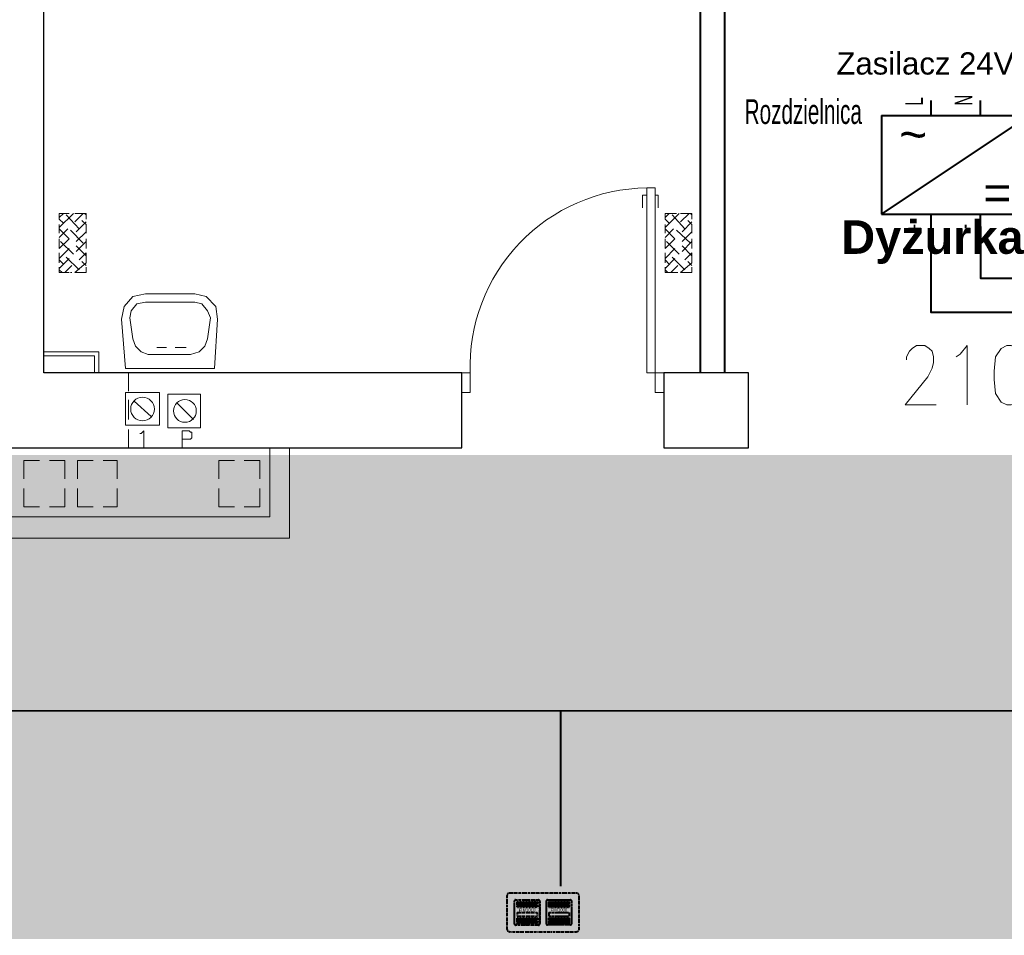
# Model space of a CAD drawing. Header units: millimetres. Extents: x 1 to 17496, y 1 to 30809.
# Tile 197 of 256: x 10681 to 11268, y 21454 to 22000. Entities that reach past the tile are written whole.
import ezdxf
from ezdxf.enums import TextEntityAlignment as Align

# ---------------------------------------------------------------- set-up
doc = ezdxf.new("R2010")
doc.units = ezdxf.units.MM
doc.linetypes.add('BORDER', pattern=[1.75, 0.5, -0.25, 0.5, -0.25, 0, -0.25])
doc.linetypes.add('CENTER', pattern=[2, 1.25, -0.25, 0.25, -0.25])
for name, color, linetype, lineweight in [('0_Przyz_FIM1100', 1, 'BORDER', 40), ('0_Przyz_FIM1200', 1, 'CENTER', 40), ('0_Przyz_instalacja do central', 1, 'Continuous', 40), ('0_Przyz_opisy pom', 255, 'CENTER', 40), ('0_Przyz_Ramka x4', 1, 'BORDER', 40), ('0_Przyz_zasilacz', 30, 'Continuous', 40), ('2DE_TXTFUN', 41, 'Continuous', 18), ('2DE_TXTLNK', 171, 'Continuous', 18), ('2DE_TXTOTH', 41, 'Continuous', 18), ('2DE_TXTPFN', 151, 'Continuous', 18), ('N_SSP_ewakuacja', 4, 'CENTER', 40)]:
    doc.layers.add(name, color=color, linetype=linetype, lineweight=lineweight)
for name, color, linetype in [('2DE_TXTMARK', 41, 'Continuous'), ('2DE_TXTNUM', 11, 'Continuous'), ('2DE_TXTPIN', 131, 'Continuous'), ('CP_UCSSPEC', 7, 'Continuous'), ('PDF _Geometria', 7, 'Continuous')]:
    doc.layers.add(name, color=color, linetype=linetype)
doc.layers.get('CP_UCSSPEC').off()
doc.styles.add('arial', font='arialbd.ttf')
doc.styles.add('CP_ATTR', font='ARIAL.TTF')
doc.styles.add('CP_DESC', font='arial.ttf')
doc.styles.add('CP_ELATT', font='ARIAL.TTF')
doc.styles.add('CP_ELATT_IT', font='ARIAL.TTF', dxfattribs={"oblique": 15})

# ---------------------------------------------------------------- blocks, each defined once
blk = doc.blocks.new('2de_abb_sig_046_18mvjo')
blk.add_lwpolyline([(0, 40), (0, 0, 0.414214), (1.5, -1.5), (21.5, -1.5, 0.414214), (23, 0), (23, 40, 0.414214), (21.5, 41.5), (1.5, 41.5, 0.414214)], format="xyb", close=True)
at = {"flags": 128}
for points in [[(4, 22.6), (4, 36.4)], [(4.6, 37), (18.4, 37)], [(19, 36.4), (19, 22.6)], [(18.4, 22), (4.6, 22)], [(4.6, 18), (18.4, 18)], [(4, 3.6), (4, 17.4)], [(19, 17.4), (19, 3.6)], [(18.4, 3), (4.6, 3)]]:
    blk.add_lwpolyline(points, dxfattribs=at)
for centre, start, end in [((4.6, 36.4), 90, 180), ((18.4, 36.4), 0, 90), ((4.6, 22.6), 180, 270), ((4.6, 17.4), 90, 180), ((18.4, 22.6), 270, 0), ((18.4, 17.4), 0, 90), ((4.6, 3.6), 180, 270), ((18.4, 3.6), 270, 0)]:
    blk.add_arc(centre, 0.6, start, end)
at = {"linetype": 'Continuous', "style": 'CP_ATTR', "flags": 9}
for tag in ['NAME', 'ARTICLE', 'MARK2', 'OTHER1', 'PRODUCT-TYPE', 'ORDER-NO', 'PRODUCER', 'VOLTAGE', 'CURRENT', 'POWER', 'CHARACTER', 'IP', 'OTHER', 'LINK', 'WEIGHT', 'NUMBER', 'GROUP', 'FUNCTION', 'EL-STATUS']:
    blk.add_attdef(tag, text='', height=0.00005, dxfattribs=at).set_placement((0, 0), align=Align.MIDDLE_LEFT)
at = {"layer": '2DE_TXTMARK', "linetype": 'ByBlock', "style": 'CP_ATTR', "width": 0.8, "flags": 8}
blk.add_attdef('MARK1', text='', height=1.8, dxfattribs=at).set_placement((11.5, 47), align=Align.CENTER)
at = {"layer": '2DE_TXTNUM', "style": 'CP_ELATT', "width": 0.8}
blk.add_attdef('TAG', text='', height=2.5, dxfattribs=at).set_placement((11.5, 43), align=Align.CENTER)
blk = doc.blocks.new('2de_abb_sig_007_fzx2ohn')
blk.add_hatch(color=10).paths.add_polyline_path([(1.5, -2.25), (13.5, -2.25), (13.5, 0), (1.5, 0)])
at = {"color": 10}
for p, q in [((1.5, 0), (13.5, 0)), ((1.5, 0), (1.5, -2.25)), ((13.5, 0), (13.5, -2.25)), ((1.5, -2.25), (13.5, -2.25))]:
    blk.add_line(p, q, dxfattribs=at)
at = {"flags": 128}
for points in [[(0, -6.9), (0, 6.9)], [(0.6, 7.5), (14.4, 7.5)], [(15, 6.9), (15, -6.9)], [(14.4, -7.5), (0.6, -7.5)]]:
    blk.add_lwpolyline(points, dxfattribs=at)
for points in [[(1.5, 3.38), (1.5, 6.38)], [(1.95, 6.38), (1.95, 3.38)], [(2.4, 3.38), (2.4, 6.38)], [(2.85, 6.38), (2.85, 3.38)], [(3.3, 3.38), (3.3, 6.38)], [(3.75, 6.38), (3.75, 3.38)], [(4.2, 3.38), (4.2, 6.38)], [(4.65, 6.38), (4.65, 3.38)], [(5.1, 3.38), (5.1, 6.38)], [(5.55, 6.38), (5.55, 3.38)], [(6, 3.38), (6, 6.38)], [(6.45, 6.38), (6.45, 3.38)], [(6.9, 3.38), (6.9, 6.38)], [(7.35, 6.38), (7.35, 3.38)], [(7.8, 3.38), (7.8, 6.38)], [(8.25, 6.38), (8.25, 3.38)], [(8.7, 3.38), (8.7, 6.38)], [(9.15, 6.38), (9.15, 3.38)], [(9.6, 3.38), (9.6, 6.38)], [(10.05, 6.38), (10.05, 3.38)], [(10.5, 3.38), (10.5, 6.38)], [(10.95, 6.38), (10.95, 3.38)], [(11.4, 3.38), (11.4, 6.38)], [(11.85, 6.38), (11.85, 3.38)], [(12.3, 3.38), (12.3, 6.38)], [(12.75, 6.38), (12.75, 3.38)], [(13.2, 3.38), (13.2, 6.38)], [(13.65, 6.38), (13.65, 3.38)], [(1.5, -6.38), (1.5, -3.38)], [(1.95, -3.38), (1.95, -6.38)], [(2.4, -6.38), (2.4, -3.38)], [(2.85, -3.38), (2.85, -6.38)], [(3.3, -6.38), (3.3, -3.38)], [(3.75, -3.38), (3.75, -6.38)], [(4.2, -6.38), (4.2, -3.38)], [(4.65, -3.38), (4.65, -6.38)], [(5.1, -6.38), (5.1, -3.38)], [(5.55, -3.38), (5.55, -6.38)], [(6, -6.38), (6, -3.38)], [(6.45, -3.38), (6.45, -6.38)], [(6.9, -6.38), (6.9, -3.38)], [(7.35, -3.38), (7.35, -6.38)], [(7.8, -6.38), (7.8, -3.38)], [(8.25, -3.38), (8.25, -6.38)], [(8.7, -6.38), (8.7, -3.38)], [(9.15, -3.38), (9.15, -6.38)], [(9.6, -6.38), (9.6, -3.38)], [(10.05, -3.38), (10.05, -6.38)], [(10.5, -6.38), (10.5, -3.38)], [(10.95, -3.38), (10.95, -6.38)], [(11.4, -6.38), (11.4, -3.38)], [(11.85, -3.38), (11.85, -6.38)], [(12.3, -6.38), (12.3, -3.38)], [(12.75, -3.38), (12.75, -6.38)], [(13.2, -6.38), (13.2, -3.38)], [(13.65, -3.38), (13.65, -6.38)]]:
    blk.add_lwpolyline(points)
for centre, radius, start, end in [((0.6, 6.9), 0.6, 90, 180), ((1.73, 6.38), 0.225, 0, 180), ((2.63, 6.38), 0.225, 0, 180), ((3.53, 6.38), 0.225, 0, 180), ((4.43, 6.38), 0.225, 0, 180), ((5.33, 6.38), 0.225, 0, 180), ((6.23, 6.38), 0.225, 0, 180), ((7.13, 6.38), 0.225, 0, 180), ((8.03, 6.38), 0.225, 0, 180), ((8.93, 6.38), 0.225, 0, 180), ((9.83, 6.38), 0.225, 0, 180), ((10.73, 6.38), 0.225, 0, 180), ((11.63, 6.38), 0.225, 0, 180), ((12.53, 6.38), 0.225, 0, 180), ((13.43, 6.38), 0.225, 0, 180), ((14.4, 6.9), 0.6, 0, 90), ((1.73, 3.38), 0.225, 180, 0), ((2.63, 3.38), 0.225, 180, 0), ((3.53, 3.38), 0.225, 180, 0), ((4.43, 3.38), 0.225, 180, 0), ((5.33, 3.38), 0.225, 180, 0), ((6.23, 3.38), 0.225, 180, 0), ((7.13, 3.38), 0.225, 180, 0), ((8.03, 3.38), 0.225, 180, 0), ((8.93, 3.38), 0.225, 180, 0), ((9.83, 3.38), 0.225, 180, 0), ((10.73, 3.38), 0.225, 180, 0), ((11.63, 3.38), 0.225, 180, 0), ((12.53, 3.38), 0.225, 180, 0), ((13.43, 3.38), 0.225, 180, 0), ((1.73, -3.38), 0.225, 0, 180), ((2.63, -3.38), 0.225, 0, 180), ((3.53, -3.38), 0.225, 0, 180), ((4.43, -3.38), 0.225, 0, 180), ((5.33, -3.38), 0.225, 0, 180), ((6.23, -3.38), 0.225, 0, 180), ((7.13, -3.38), 0.225, 0, 180), ((8.03, -3.38), 0.225, 0, 180), ((8.93, -3.38), 0.225, 0, 180), ((9.83, -3.38), 0.225, 0, 180), ((10.73, -3.38), 0.225, 0, 180), ((11.63, -3.38), 0.225, 0, 180), ((12.53, -3.38), 0.225, 0, 180), ((13.43, -3.38), 0.225, 0, 180), ((0.6, -6.9), 0.6, 180, 270), ((1.73, -6.38), 0.225, 180, 0), ((2.63, -6.38), 0.225, 180, 0), ((3.53, -6.38), 0.225, 180, 0), ((4.43, -6.38), 0.225, 180, 0), ((5.33, -6.38), 0.225, 180, 0), ((6.23, -6.38), 0.225, 180, 0), ((7.13, -6.38), 0.225, 180, 0), ((8.03, -6.38), 0.225, 180, 0), ((8.93, -6.38), 0.225, 180, 0), ((9.83, -6.38), 0.225, 180, 0), ((10.73, -6.38), 0.225, 180, 0), ((11.63, -6.38), 0.225, 180, 0), ((12.53, -6.38), 0.225, 180, 0), ((13.43, -6.38), 0.225, 180, 0), ((14.4, -6.9), 0.6, 270, 0)]:
    blk.add_arc(centre, radius, start, end)
at = {"linetype": 'Continuous', "style": 'CP_ATTR', "flags": 9}
for tag in ['EL-STATUS', 'FUNCTION', 'GROUP', 'NUMBER', 'WEIGHT', 'LINK', 'OTHER', 'IP', 'CHARACTER', 'POWER', 'CURRENT', 'VOLTAGE', 'PRODUCER', 'ORDER-NO', 'PRODUCT-TYPE', 'OTHER1', 'MARK2', 'ARTICLE', 'NAME']:
    blk.add_attdef(tag, text='', height=0.00005, dxfattribs=at).set_placement((0, -6.9), align=Align.MIDDLE_LEFT)
at = {"layer": '2DE_TXTMARK', "linetype": 'ByBlock', "style": 'CP_ATTR', "width": 0.8, "flags": 8}
blk.add_attdef('MARK1', text='', height=1.8, dxfattribs=at).set_placement((7.5, 1.5), align=Align.MIDDLE_CENTER)
at = {"layer": '2DE_TXTNUM', "style": 'CP_ELATT', "width": 0.8}
blk.add_attdef('TAG', text='', height=2.5, dxfattribs=at).set_placement((7.5, 9), align=Align.CENTER)
blk = doc.blocks.new('2de_abb_sig_005_fzxsvu1')
blk.add_hatch(color=50).paths.add_polyline_path([(1.5, -2.25), (13.5, -2.25), (13.5, 0), (1.5, 0)])
at = {"color": 50}
for p, q in [((1.5, 0), (13.5, 0)), ((1.5, 0), (1.5, -2.25)), ((13.5, 0), (13.5, -2.25)), ((1.5, -2.25), (13.5, -2.25))]:
    blk.add_line(p, q, dxfattribs=at)
at = {"flags": 128}
for points in [[(0, -6.9), (0, 6.9)], [(0.6, 7.5), (14.4, 7.5)], [(15, 6.9), (15, -6.9)], [(14.4, -7.5), (0.6, -7.5)]]:
    blk.add_lwpolyline(points, dxfattribs=at)
for points in [[(1.5, 3.38), (1.5, 6.38)], [(1.95, 6.38), (1.95, 3.38)], [(2.4, 3.38), (2.4, 6.38)], [(2.85, 6.38), (2.85, 3.38)], [(3.3, 3.38), (3.3, 6.38)], [(3.75, 6.38), (3.75, 3.38)], [(4.2, 3.38), (4.2, 6.38)], [(4.65, 6.38), (4.65, 3.38)], [(5.1, 3.38), (5.1, 6.38)], [(5.55, 6.38), (5.55, 3.38)], [(6, 3.38), (6, 6.38)], [(6.45, 6.38), (6.45, 3.38)], [(6.9, 3.38), (6.9, 6.38)], [(7.35, 6.38), (7.35, 3.38)], [(7.8, 3.38), (7.8, 6.38)], [(8.25, 6.38), (8.25, 3.38)], [(8.7, 3.38), (8.7, 6.38)], [(9.15, 6.38), (9.15, 3.38)], [(9.6, 3.38), (9.6, 6.38)], [(10.05, 6.38), (10.05, 3.38)], [(10.5, 3.38), (10.5, 6.38)], [(10.95, 6.38), (10.95, 3.38)], [(11.4, 3.38), (11.4, 6.38)], [(11.85, 6.38), (11.85, 3.38)], [(12.3, 3.38), (12.3, 6.38)], [(12.75, 6.38), (12.75, 3.38)], [(13.2, 3.38), (13.2, 6.38)], [(13.65, 6.38), (13.65, 3.38)], [(1.5, -6.38), (1.5, -3.38)], [(1.95, -3.38), (1.95, -6.38)], [(2.4, -6.38), (2.4, -3.38)], [(2.85, -3.38), (2.85, -6.38)], [(3.3, -6.38), (3.3, -3.38)], [(3.75, -3.38), (3.75, -6.38)], [(4.2, -6.38), (4.2, -3.38)], [(4.65, -3.38), (4.65, -6.38)], [(5.1, -6.38), (5.1, -3.38)], [(5.55, -3.38), (5.55, -6.38)], [(6, -6.38), (6, -3.38)], [(6.45, -3.38), (6.45, -6.38)], [(6.9, -6.38), (6.9, -3.38)], [(7.35, -3.38), (7.35, -6.38)], [(7.8, -6.38), (7.8, -3.38)], [(8.25, -3.38), (8.25, -6.38)], [(8.7, -6.38), (8.7, -3.38)], [(9.15, -3.38), (9.15, -6.38)], [(9.6, -6.38), (9.6, -3.38)], [(10.05, -3.38), (10.05, -6.38)], [(10.5, -6.38), (10.5, -3.38)], [(10.95, -3.38), (10.95, -6.38)], [(11.4, -6.38), (11.4, -3.38)], [(11.85, -3.38), (11.85, -6.38)], [(12.3, -6.38), (12.3, -3.38)], [(12.75, -3.38), (12.75, -6.38)], [(13.2, -6.38), (13.2, -3.38)], [(13.65, -3.38), (13.65, -6.38)]]:
    blk.add_lwpolyline(points)
for centre, radius, start, end in [((0.6, 6.9), 0.6, 90, 180), ((1.73, 6.38), 0.225, 0, 180), ((2.63, 6.38), 0.225, 0, 180), ((3.53, 6.38), 0.225, 0, 180), ((4.43, 6.38), 0.225, 0, 180), ((5.33, 6.38), 0.225, 0, 180), ((6.23, 6.38), 0.225, 0, 180), ((7.13, 6.38), 0.225, 0, 180), ((8.03, 6.38), 0.225, 0, 180), ((8.93, 6.38), 0.225, 0, 180), ((9.83, 6.38), 0.225, 0, 180), ((10.73, 6.38), 0.225, 0, 180), ((11.63, 6.38), 0.225, 0, 180), ((12.53, 6.38), 0.225, 0, 180), ((13.43, 6.38), 0.225, 0, 180), ((14.4, 6.9), 0.6, 0, 90), ((1.73, 3.38), 0.225, 180, 0), ((2.63, 3.38), 0.225, 180, 0), ((3.53, 3.38), 0.225, 180, 0), ((4.43, 3.38), 0.225, 180, 0), ((5.33, 3.38), 0.225, 180, 0), ((6.23, 3.38), 0.225, 180, 0), ((7.13, 3.38), 0.225, 180, 0), ((8.03, 3.38), 0.225, 180, 0), ((8.93, 3.38), 0.225, 180, 0), ((9.83, 3.38), 0.225, 180, 0), ((10.73, 3.38), 0.225, 180, 0), ((11.63, 3.38), 0.225, 180, 0), ((12.53, 3.38), 0.225, 180, 0), ((13.43, 3.38), 0.225, 180, 0), ((1.73, -3.38), 0.225, 0, 180), ((2.63, -3.38), 0.225, 0, 180), ((3.53, -3.38), 0.225, 0, 180), ((4.43, -3.38), 0.225, 0, 180), ((5.33, -3.38), 0.225, 0, 180), ((6.23, -3.38), 0.225, 0, 180), ((7.13, -3.38), 0.225, 0, 180), ((8.03, -3.38), 0.225, 0, 180), ((8.93, -3.38), 0.225, 0, 180), ((9.83, -3.38), 0.225, 0, 180), ((10.73, -3.38), 0.225, 0, 180), ((11.63, -3.38), 0.225, 0, 180), ((12.53, -3.38), 0.225, 0, 180), ((13.43, -3.38), 0.225, 0, 180), ((0.6, -6.9), 0.6, 180, 270), ((1.73, -6.38), 0.225, 180, 0), ((2.63, -6.38), 0.225, 180, 0), ((3.53, -6.38), 0.225, 180, 0), ((4.43, -6.38), 0.225, 180, 0), ((5.33, -6.38), 0.225, 180, 0), ((6.23, -6.38), 0.225, 180, 0), ((7.13, -6.38), 0.225, 180, 0), ((8.03, -6.38), 0.225, 180, 0), ((8.93, -6.38), 0.225, 180, 0), ((9.83, -6.38), 0.225, 180, 0), ((10.73, -6.38), 0.225, 180, 0), ((11.63, -6.38), 0.225, 180, 0), ((12.53, -6.38), 0.225, 180, 0), ((13.43, -6.38), 0.225, 180, 0), ((14.4, -6.9), 0.6, 270, 0)]:
    blk.add_arc(centre, radius, start, end)
at = {"linetype": 'Continuous', "style": 'CP_ATTR', "flags": 9}
for tag in ['EL-STATUS', 'FUNCTION', 'GROUP', 'NUMBER', 'WEIGHT', 'LINK', 'OTHER', 'IP', 'CHARACTER', 'POWER', 'CURRENT', 'VOLTAGE', 'PRODUCER', 'ORDER-NO', 'PRODUCT-TYPE', 'OTHER1', 'MARK2', 'ARTICLE', 'NAME']:
    blk.add_attdef(tag, text='', height=0.00005, dxfattribs=at).set_placement((0, -6.9), align=Align.MIDDLE_LEFT)
at = {"layer": '2DE_TXTMARK', "linetype": 'ByBlock', "style": 'CP_ATTR', "width": 0.8, "flags": 8}
blk.add_attdef('MARK1', text='', height=1.8, dxfattribs=at).set_placement((7.5, 1.5), align=Align.MIDDLE_CENTER)
at = {"layer": '2DE_TXTNUM', "style": 'CP_ELATT', "width": 0.8}
blk.add_attdef('TAG', text='', height=2.5, dxfattribs=at).set_placement((7.5, 9), align=Align.CENTER)
blk = doc.blocks.new('cp_ucs2d')
at = {"layer": 'Defpoints'}
blk.add_line((0, 0), (0, 0), dxfattribs=at)
blk.add_point((0, 0), dxfattribs=at)
blk = doc.blocks.new('cpelv_abb_WN129A')
for p, q in [((0, -1.5), (0, 0)), ((5, -1.5), (5, 0)), ((-5, -11.5), (10, -1.5)), ((-5, -1.5), (-5, -11.5)), ((-5, -1.5), (10, -1.5)), ((10, -1.5), (10, -11.5)), ((-5, -11.5), (10, -11.5)), ((0, -13), (0, -11.5)), ((5, -13), (5, -11.5))]:
    blk.add_line(p, q)
at = {"layer": 'CP_UCSSPEC', "xscale": 0.1, "yscale": 0.1, "zscale": 0.1}
for p, rotation in [((0, 0), 90), ((5, 0), 90), ((0, -13), 270), ((5, -13), 270)]:
    blk.add_blockref('cp_ucs2d', p, dxfattribs=dict(at, rotation=rotation))
for s, style, p in [('~', 'CP_ATTR', (-1.811, -3.4)), ('=', 'CP_ELATT', (6.71, -9.316))]:
    blk.add_text(s, height=3.5, dxfattribs=dict(style=style)).set_placement(p, align=Align.MIDDLE_CENTER)
at = {"linetype": 'ByBlock', "style": 'CP_ATTR', "flags": 9}
for tag in ['NAME', 'ARTICLE', 'PRODUCT-TYPE', 'ORDER-NO', 'CHARACTER', 'CURRENT', 'VOLTAGE', 'POWER', 'POWER_LOSSES', 'NUMBER_OF_POLES', 'IP', 'OTHER', 'NUMBER', 'GROUP', 'PRODUCER']:
    blk.add_attdef(tag, text='', height=0.00005, dxfattribs=at).set_placement((1.111, -7.736), align=Align.MIDDLE_LEFT)
at = {"layer": '2DE_TXTFUN', "linetype": 'ByBlock', "style": 'CP_ELATT', "width": 0.6, "flags": 8}
blk.add_attdef('FUNCTION', (12, -12.863), '', height=1.8, dxfattribs=at)
at = {"layer": '2DE_TXTLNK', "linetype": 'ByBlock', "style": 'CP_ELATT_IT', "oblique": 15, "width": 0.6, "flags": 8}
blk.add_attdef('LINK', text='', height=2.5, dxfattribs=at).set_placement((-7, -11.363), align=Align.RIGHT)
at = {"layer": '2DE_TXTMARK', "linetype": 'ByBlock', "style": 'CP_ELATT', "width": 0.6, "flags": 8}
for tag, p in [('MARK1', (12, -3.863)), ('MARK2', (12, -6.863)), ('MARK3', (12, -9.863))]:
    blk.add_attdef(tag, p, '', height=1.8, dxfattribs=at)
at = {"layer": '2DE_TXTNUM', "linetype": 'ByBlock', "style": 'CP_ELATT', "width": 0.6, "flags": 8}
blk.add_attdef('TAG', text='', height=2.5, dxfattribs=at).set_placement((-7, -2.363), align=Align.RIGHT)
at = {"layer": '2DE_TXTOTH', "linetype": 'ByBlock', "style": 'CP_ELATT', "width": 0.6, "flags": 8}
blk.add_attdef('TEXT_01', (12, -15.863), '', height=1.8, dxfattribs=at)
at = {"layer": '2DE_TXTPFN', "linetype": 'ByBlock', "style": 'CP_ELATT', "width": 0.6, "flags": 8}
for tag, p in [('CF1', (0.5, 0.5)), ('CF2', (5.5, 0.5))]:
    blk.add_attdef(tag, p, '', height=1.8, dxfattribs=at)
for tag, p in [('CF3', (0.5, -13.5)), ('CF4', (5.5, -13.5))]:
    blk.add_attdef(tag, text='', height=1.8, dxfattribs=at).set_placement(p, align=Align.TOP_LEFT)
at = {"layer": '2DE_TXTPIN', "linetype": 'ByBlock', "style": 'CP_ELATT', "width": 0.6, "flags": 8}
for tag, p in [('CP1', (-0.8, -0.5)), ('CP2', (4.2, -0.5))]:
    blk.add_attdef(tag, p, '', height=1.8, rotation=90, dxfattribs=at)
for tag, p in [('CP3', (-0.8, -12.5)), ('CP4', (4.2, -12.5))]:
    blk.add_attdef(tag, text='', height=1.8, rotation=90, dxfattribs=at).set_placement(p, align=Align.RIGHT)

msp = doc.modelspace()

# ---------------------------------------------------------------- hatches: boundary and pattern name
at = {"layer": 'N_SSP_ewakuacja', "lineweight": 60, "transparency": 33554457}
h = msp.add_hatch(color=51, dxfattribs=at)
h.dxf.hatch_style = 1
h.paths.add_polyline_path([(5438.97, 22700.75), (5436.7, 22686.69), (5436.7, 21954.96), (5458.04, 21954.96), (5458.04, 21107.81), (5178.5, 21107.81), (5178.5, 20881.62), (5426.03, 20881.62), (5426.03, 20657.57), (5735.44, 20657.57), (5735.44, 21323.34), (6228.37, 21323.34), (6228.37, 21457.77), (9119.77, 21457.77), (9119.77, 20742.92), (9173.12, 20742.92), (9173.12, 20424.97), (9597.76, 20424.97), (9597.76, 20717.32), (9405.71, 20717.32), (9405.71, 21451.78), (13300.03, 21451.78), (13300.03, 21329.74), (13530.49, 21329.74), (13530.49, 21677.56), (13135.73, 21677.56), (13135.73, 21743.71), (12587.32, 21743.71), (12587.32, 21925.09), (12316.32, 21925.09), (12316.32, 21740.51), (8046.3, 21740.51), (8046.3, 22023.25), (7896.92, 22023.25), (7896.92, 21745.84), (7484.82, 21745.84), (7484.82, 22444.69), (7327.45, 22444.69), (7327.45, 21736.51), (7290.1, 21736.51), (7290.1, 21663.16), (6951.35, 21663.16), (6951.35, 21743.18), (6305.85, 21743.18), (6305.85, 21596.47), (5719.04, 21596.47), (5719.04, 22051.25), (5700.37, 22051.25), (5700.37, 22700.75)])

# ---------------------------------------------------------------- linework, layer by layer
at = {"layer": '0_Przyz_instalacja do central'}
for points in [[(11413.96, 21587.84), (3665.49, 21586.78), (3665.49, 21722.02)], [(11003.99, 21483.36), (11003.99, 21587.97)]]:
    msp.add_lwpolyline(points, dxfattribs=at)
at = {"layer": '0_Przyz_zasilacz', "color": 1}
msp.add_lwpolyline([(11224.69, 21876.6), (11224.69, 21825.76), (11355.31, 21825.76)], dxfattribs=at)
at = {"layer": '0_Przyz_zasilacz', "color": 5}
msp.add_lwpolyline([(11254.17, 21876.79), (11254.17, 21846.08), (11355.31, 21846.08)], dxfattribs=at)
at = {"layer": 'PDF _Geometria', "lineweight": 25}
msp.add_lwpolyline([(10540.59, 21744.88), (10944.86, 21744.88), (10944.86, 21789.51), (10695.56, 21789.51), (10695.56, 22454.87), (10703.98, 22454.87), (10705.67, 22489.4), (10705.67, 22498.67), (10710.72, 22498.67), (10710.72, 22509.62), (10698.09, 22509.62), (10698.09, 22522.25), (10677.03, 22522.25), (10655.97, 22522.25), (10655.97, 22509.62), (10643.34, 22509.62), (10643.34, 22498.67), (10648.39, 22498.67), (10648.39, 22489.4), (10650.08, 22454.87), (10505.22, 22454.87)], dxfattribs=at)
at = {"layer": 'PDF _Geometria', "lineweight": 40}
for points in [[(11087.19, 21789.51), (11087.19, 22454.87)], [(11165.52, 22042.18), (11165.52, 22027.86), (11180.68, 22027.86), (11180.68, 22012.7), (11101.51, 22012.7), (11101.51, 21789.51)]]:
    msp.add_lwpolyline(points, dxfattribs=at)
at = {"layer": 'PDF _Geometria', "lineweight": 18}
for points in [[(10695.56, 21886.37), (10695.56, 21904.06)], [(11055.19, 21899.85), (11055.19, 21789.51), (11065.3, 21789.51), (11065.3, 21777.72), (11060.24, 21777.72), (11060.24, 21899.85)], [(10744.41, 21792.04), (10741.88, 21821.52), (10743.57, 21829.1), (10748.62, 21834.99), (10756.2, 21836.68), (10785.68, 21836.68), (10792.42, 21834.99), (10798.31, 21829.1), (10799.15, 21821.52), (10797.47, 21792.04)], [(10757.88, 21800.46), (10783.15, 21800.46), (10788.2, 21802.15), (10791.57, 21805.52), (10793.26, 21809.73), (10794.94, 21822.36), (10793.26, 21826.57), (10789.89, 21830.78), (10785.68, 21831.63), (10756.2, 21831.63), (10751.15, 21830.78), (10747.78, 21826.57), (10746.94, 21822.36), (10748.62, 21809.73), (10750.3, 21805.52), (10753.67, 21802.15)], [(11269.96, 21805.76), (11266.59, 21804.08), (11263.22, 21799.03), (11262.38, 21790.6), (11262.38, 21785.55), (11263.22, 21777.13), (11266.59, 21772.07), (11269.96, 21770.39), (11272.48, 21770.39), (11276.69, 21772.07), (11279.22, 21777.13), (11280.91, 21785.55), (11280.91, 21790.6), (11279.22, 21799.03), (11276.69, 21804.08), (11272.48, 21805.76)], [(10949.91, 21777.72), (10949.91, 21789.51), (10944.86, 21789.51), (10944.86, 21777.72)], [(10764.62, 21758.35), (10764.62, 21777.72), (10744.41, 21777.72), (10744.41, 21758.35)], [(10789.05, 21756.67), (10789.05, 21776.88), (10769.68, 21776.88), (10769.68, 21756.67)], [(10830.32, 21703.61), (10830.32, 21744.88), (10648.39, 21744.88), (10648.39, 21703.61)]]:
    msp.add_lwpolyline(points, close=True, dxfattribs=at)
for points in [[(11055.19, 21895.63), (11052.66, 21895.63), (11052.66, 21888.05)], [(11060.24, 21895.63), (11061.93, 21895.63), (11061.93, 21888.05)], [(10704.82, 21882.16), (10707.35, 21884.69)], [(10704.82, 21876.26), (10713.25, 21884.69)], [(10707.35, 21878.79), (10704.82, 21881.32), (10704.82, 21884.69), (10710.72, 21884.69)], [(10714.09, 21879.63), (10719.14, 21884.69)], [(10720.83, 21881.32), (10720.83, 21884.69), (10714.09, 21884.69)], [(10720.83, 21883.84), (10719.98, 21884.69)], [(11066.14, 21882.16), (11068.66, 21884.69)], [(11066.14, 21876.26), (11074.56, 21884.69)], [(11068.66, 21878.79), (11066.14, 21881.32), (11066.14, 21884.69), (11072.88, 21884.69)], [(11075.4, 21879.63), (11080.46, 21884.69)], [(11082.14, 21881.32), (11082.14, 21884.69), (11075.4, 21884.69)], [(11082.14, 21883.84), (11081.3, 21884.69)], [(10716.62, 21875.42), (10709.04, 21883.84)], [(10714.93, 21873.74), (10720.83, 21879.63)], [(10720.83, 21872.89), (10720.83, 21877.95), (10718.3, 21880.47)], [(11077.93, 21875.42), (11070.35, 21883.84)], [(11076.24, 21873.74), (11082.14, 21879.63)], [(11082.14, 21872.89), (11082.14, 21877.95), (11079.61, 21880.47)], [(10704.82, 21877.95), (10704.82, 21872.89)], [(10704.82, 21870.37), (10709.88, 21875.42)], [(10704.82, 21869.53), (10704.82, 21863.63), (10710.72, 21869.53), (10704.82, 21875.42)], [(10719.14, 21867), (10711.56, 21874.58)], [(10714.93, 21867.84), (10720.83, 21873.74)], [(11066.14, 21877.95), (11066.14, 21872.89)], [(11066.14, 21870.37), (11071.19, 21875.42)], [(11066.14, 21869.53), (11066.14, 21863.63), (11072.03, 21869.53), (11066.14, 21875.42)], [(11081.3, 21867), (11072.88, 21874.58)], [(11076.24, 21867.84), (11082.14, 21873.74)], [(10713.25, 21860.26), (10705.67, 21867.84)], [(10714.93, 21861.95), (10720.83, 21867.84)], [(10720.83, 21863.63), (10720.83, 21869.53)], [(11074.56, 21860.26), (11066.98, 21867.84)], [(11076.24, 21861.95), (11082.14, 21867.84)], [(11082.14, 21863.63), (11082.14, 21869.53)], [(10704.82, 21857.73), (10710.72, 21863.63)], [(10704.82, 21861.1), (10704.82, 21855.21)], [(10716.62, 21856.89), (10720.83, 21861.1), (10720.83, 21855.21), (10714.09, 21849.31), (10720.83, 21849.31)], [(10720.83, 21859.42), (10714.93, 21865.31)], [(11066.14, 21857.73), (11072.03, 21863.63)], [(11066.14, 21861.1), (11066.14, 21855.21)], [(11077.93, 21856.89), (11082.14, 21861.1), (11082.14, 21855.21), (11075.4, 21849.31), (11082.14, 21849.31)], [(11082.14, 21859.42), (11076.24, 21865.31)], [(10704.82, 21851.84), (10710.72, 21857.73)], [(10707.35, 21854.37), (10704.82, 21856.89)], [(10716.62, 21851), (10709.04, 21858.58)], [(10720.83, 21853.52), (10718.3, 21856.05)], [(11066.14, 21851.84), (11072.03, 21857.73)], [(11068.66, 21854.37), (11066.14, 21856.89)], [(11077.93, 21851), (11070.35, 21858.58)], [(11082.14, 21853.52), (11079.61, 21856.05)], [(10704.82, 21852.68), (10704.82, 21849.31), (10710.72, 21849.31)], [(10706.51, 21849.31), (10704.82, 21851)], [(10708.19, 21849.31), (10712.4, 21853.52)], [(10712.4, 21849.31), (10711.56, 21849.31)], [(10719.98, 21849.31), (10720.83, 21849.31), (10720.83, 21852.68)], [(11073.72, 21849.31), (11072.88, 21849.31), (11066.14, 21849.31), (11066.14, 21852.68)], [(11067.82, 21849.31), (11066.14, 21851)], [(11069.51, 21849.31), (11073.72, 21853.52)], [(11082.14, 21852.68), (11082.14, 21849.31), (11082.14, 21850.15)], [(10762.94, 21804.67), (10768.83, 21804.67)], [(10780.62, 21804.67), (10773.89, 21804.67)], [(11210.16, 21797.34), (11210.16, 21799.03), (11211.84, 21802.39), (11213.53, 21804.08), (11216.05, 21805.76), (11221.11, 21805.76), (11223.63, 21804.08), (11225.32, 21802.39), (11226.16, 21799.03), (11226.16, 21795.66), (11225.32, 21792.29), (11222.79, 21787.23), (11209.32, 21770.39), (11227.85, 21770.39)], [(11239.64, 21799.03), (11242.16, 21800.71), (11246.37, 21805.76), (11246.37, 21770.39)], [(10695.56, 21802.15), (10728.41, 21802.15), (10728.41, 21789.51)], [(10695.56, 21799.62), (10725.88, 21799.62), (10725.88, 21789.51)], [(10746.09, 21789.51), (10746.09, 21778.57)], [(10746.09, 21773.51), (10746.09, 21761.72)], [(10749.46, 21772.67), (10759.57, 21763.41)], [(10774.73, 21771.83), (10784.84, 21761.72)], [(10746.09, 21755.83), (10746.09, 21744.88)], [(10752.83, 21753.3), (10753.67, 21753.3), (10755.36, 21754.98), (10755.36, 21744.88)], [(10778.1, 21744.88), (10778.1, 21754.98), (10782.31, 21754.98), (10783.15, 21754.14), (10783.99, 21754.14), (10783.99, 21750.77), (10783.15, 21749.93), (10778.1, 21749.93)], [(10636.6, 21744.88), (10636.6, 21690.97), (10842.11, 21690.97), (10842.11, 21744.88)], [(10693.03, 21737.3), (10683.77, 21737.3), (10683.77, 21726.35)], [(10708.19, 21726.35), (10708.19, 21737.3), (10698.93, 21737.3)], [(10725.04, 21737.3), (10715.77, 21737.3), (10715.77, 21726.35)], [(10739.36, 21726.35), (10739.36, 21737.3), (10730.93, 21737.3)], [(10809.26, 21737.3), (10800, 21737.3), (10800, 21726.35)], [(10824.42, 21726.35), (10824.42, 21737.3), (10815.16, 21737.3)], [(10683.77, 21720.45), (10683.77, 21709.5), (10693.03, 21709.5)], [(10698.93, 21709.5), (10708.19, 21709.5), (10708.19, 21720.45)], [(10715.77, 21720.45), (10715.77, 21709.5), (10725.04, 21709.5)], [(10730.93, 21709.5), (10739.36, 21709.5), (10739.36, 21720.45)], [(10800, 21720.45), (10800, 21709.5), (10809.26, 21709.5)], [(10815.16, 21709.5), (10824.42, 21709.5), (10824.42, 21720.45)]]:
    msp.add_lwpolyline(points, dxfattribs=at)
at = {"layer": 'PDF _Geometria', "lineweight": 25}
msp.add_lwpolyline([(11115.83, 21744.88), (11115.83, 21789.51), (11065.3, 21789.51), (11065.3, 21744.88)], close=True, dxfattribs=at)
at = {"layer": 'PDF _Geometria', "lineweight": 18}
for centre, radius in [((10754.52, 21767.94), 7.06), ((10779.78, 21766.81), 6.77)]:
    msp.add_circle(centre, radius, dxfattribs=at)
msp.add_arc((11056.36, 21793.34), 106.52, 90.62944, 182.05581, dxfattribs=at)

# ---------------------------------------------------------------- block references
at = {"layer": '0_Przyz_FIM1100', "lineweight": -3}
msp.add_blockref('2de_abb_sig_005_fzxsvu1', (10976.33, 21467.55), dxfattribs=at).add_auto_attribs({'MARK1': 'FIM1010'})
at = {"layer": '0_Przyz_FIM1200', "lineweight": -3}
msp.add_blockref('2de_abb_sig_007_fzx2ohn', (10995.33, 21467.63), dxfattribs=at).add_auto_attribs({'MARK1': 'FIM1000'})
at = {"layer": '0_Przyz_Ramka x4', "linetype": 'Continuous', "lineweight": 0, "rotation": 270}
msp.add_blockref('2de_abb_sig_046_18mvjo', (10973.34, 21479.14), dxfattribs=at)
at = {"layer": '0_Przyz_zasilacz', "lineweight": -3, "xscale": 5.886223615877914, "yscale": 5.886223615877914, "zscale": 5.886223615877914}
msp.add_blockref('cpelv_abb_WN129A', (11224.72, 21951.95), dxfattribs=at).add_auto_attribs({'MARK3': '24VDC 6A', 'MARK2': '100-240VAC', 'MARK1': 'CP-D', 'CP2': 'N', 'CP1': 'L', 'CP4': '-', 'CP3': '+', 'TAG': 'Rozdzielnica'})

# ---------------------------------------------------------------- texts
at = {"layer": '0_Przyz_opisy pom', "color": 7, "insert": (11171.22, 21880.54), "char_height": 20, "width": 295.8091, "attachment_point": 1, "style": 'arial'}
msp.add_mtext('Dyżurka', dxfattribs=at)
at = {"layer": '0_Przyz_zasilacz', "lineweight": -3, "style": 'CP_DESC'}
msp.add_text('Zasilacz 24VDC min 6A', height=13.2674, dxfattribs=at).set_placement((11168.32, 21967.5))

doc.saveas('drawing.dxf')
